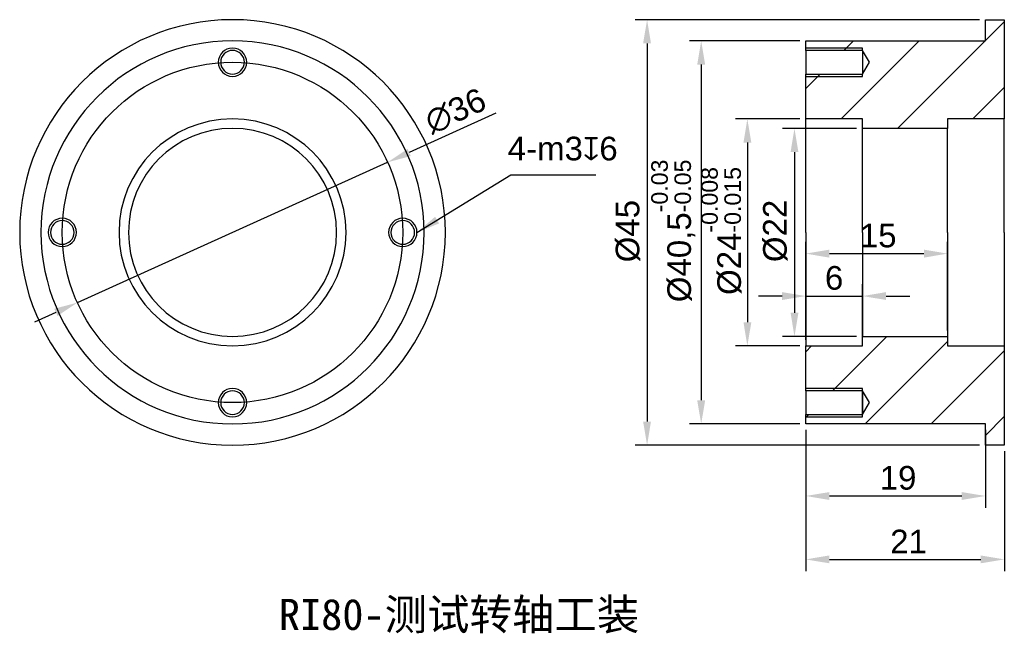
# Model space of a CAD drawing. Header units: millimetres. Extents: x 3173 to 3278, y 1031 to 1097.
import ezdxf
from ezdxf.lldxf.tags import DXFTag

# ---------------------------------------------------------------- set-up
doc = ezdxf.new("R2010")
doc.units = ezdxf.units.MM
doc.layers.add('标注', color=4, linetype='Continuous', lineweight=13)
doc.styles.get("Standard").update_dxf_attribs({"font": 'arial.ttf'})
doc.styles.add('宋体', font='SimSun.ttf')
tags = doc.linetypes.add('PHANTOM', pattern=[50.5, 18, -6.5, 6.5, -6.5, 6.5, -6.5]).pattern_tags.tags
tags[14:15] = [DXFTag(74, 4), DXFTag(75, 0), DXFTag(340, '0'), DXFTag(46, 0.0), DXFTag(50, 0.0), DXFTag(44, 0.0), DXFTag(45, 0.0)]
tags[12:13] = [DXFTag(74, 4), DXFTag(75, 0), DXFTag(340, '0'), DXFTag(46, 0.0), DXFTag(50, 0.0), DXFTag(44, 0.0), DXFTag(45, 0.0)]
tags[10:11] = [DXFTag(74, 4), DXFTag(75, 0), DXFTag(340, '0'), DXFTag(46, 0.0), DXFTag(50, 0.0), DXFTag(44, 0.0), DXFTag(45, 0.0)]
tags[8:9] = [DXFTag(74, 4), DXFTag(75, 0), DXFTag(340, '0'), DXFTag(46, 0.0), DXFTag(50, 0.0), DXFTag(44, 0.0), DXFTag(45, 0.0)]
tags[6:7] = [DXFTag(74, 4), DXFTag(75, 0), DXFTag(340, '0'), DXFTag(46, 0.0), DXFTag(50, 0.0), DXFTag(44, 0.0), DXFTag(45, 0.0)]
tags[4:5] = [DXFTag(74, 4), DXFTag(75, 0), DXFTag(340, '0'), DXFTag(46, 0.0), DXFTag(50, 0.0), DXFTag(44, 0.0), DXFTag(45, 0.0)]
doc.dimstyles.new('ISO-25', dxfattribs={"dimtxt": 2.5, "dimasz": 2.5, "dimexe": 1.25, "dimexo": 0.625, "dimtad": 1, "dimtxsty": 'Standard', "dimcen": 2.5, "dimadec": 0, "dimazin": 0, "dimtfac": 1, "dimtmove": 0, "dimatfit": 3, "dimfxl": 1, "dimarcsym": 0})
doc.dimstyles.new('ISO-25$0', dxfattribs={"dimtxt": 3.5, "dimasz": 2, "dimexe": 1, "dimexo": 1, "dimgap": 0.8, "dimtad": 1, "dimzin": 1, "dimdsep": 46, "dimtxsty": 'Standard', "dimcen": 0, "dimclrd": 256, "dimclre": 256, "dimclrt": 256, "dimadec": 0, "dimazin": 0, "dimtfac": 1, "dimtmove": 0, "dimatfit": 3, "dimfxl": 1, "dimlwd": -1, "dimarcsym": 0})

# ---------------------------------------------------------------- blocks, each defined once
blk = doc.blocks.new('*D2')
at = {"color": 0, "lineweight": -2, "transparency": 16777216}
for p, q in [((3256.59, 1053.14), (3256.59, 1044.89)), ((3275.59, 1053.14), (3275.59, 1044.89)), ((3259.09, 1046.14), (3273.09, 1046.14))]:
    blk.add_line(p, q, dxfattribs=at)
at = {"color": 0, "transparency": 16777216}
for points in [[(3259.09, 1046.55), (3259.09, 1045.72), (3256.59, 1046.14)], [(3273.09, 1046.55), (3273.09, 1045.72), (3275.59, 1046.14)]]:
    blk.add_solid(points, dxfattribs=at)
at = {"layer": 'Defpoints', "color": 0, "transparency": 16777216}
for p in [(3256.59, 1053.76), (3275.59, 1053.76), (3275.59, 1046.14)]:
    blk.add_point(p, dxfattribs=at)
at = {"color": 0, "transparency": 16777216, "insert": (3264.41, 1049.31), "char_height": 2.5, "attachment_point": 1}
blk.add_mtext('19', dxfattribs=at)
blk = doc.blocks.new('*D3')
at = {"color": 0, "lineweight": -2, "transparency": 16777216}
for p, q in [((3256.59, 1053.14), (3256.59, 1038.18)), ((3277.59, 1050.89), (3277.59, 1038.18)), ((3259.09, 1039.43), (3275.09, 1039.43))]:
    blk.add_line(p, q, dxfattribs=at)
at = {"color": 0, "transparency": 16777216}
for points in [[(3259.09, 1039.85), (3259.09, 1039.02), (3256.59, 1039.43)], [(3275.09, 1039.85), (3275.09, 1039.02), (3277.59, 1039.43)]]:
    blk.add_solid(points, dxfattribs=at)
at = {"layer": 'Defpoints', "color": 0, "transparency": 16777216}
for p in [(3256.59, 1053.76), (3277.59, 1051.51), (3277.59, 1039.43)]:
    blk.add_point(p, dxfattribs=at)
at = {"color": 0, "transparency": 16777216, "insert": (3265.52, 1042.57), "char_height": 2.5, "attachment_point": 1}
blk.add_mtext('21', dxfattribs=at)
blk = doc.blocks.new('*D4')
at = {"color": 0, "lineweight": -2, "transparency": 16777216}
for p, q in [((3255.96, 1086.01), (3249.17, 1086.01)), ((3250.42, 1083.51), (3250.42, 1064.51)), ((3255.96, 1062.01), (3249.17, 1062.01))]:
    blk.add_line(p, q, dxfattribs=at)
at = {"color": 0, "transparency": 16777216}
for points in [[(3250.01, 1083.51), (3250.84, 1083.51), (3250.42, 1086.01)], [(3250.01, 1064.51), (3250.84, 1064.51), (3250.42, 1062.01)]]:
    blk.add_solid(points, dxfattribs=at)
at = {"layer": 'Defpoints', "color": 0, "transparency": 16777216}
for p in [(3256.59, 1086.01), (3250.42, 1062.01), (3256.59, 1062.01)]:
    blk.add_point(p, dxfattribs=at)
at = {"color": 0, "transparency": 16777216, "insert": (3245.54, 1067.4), "char_height": 2.5, "attachment_point": 1, "rotation": 90}
blk.add_mtext('%%C24{\\H0.7x;\\S-0.008^ -0.015;}', dxfattribs=at)
blk = doc.blocks.new('*D5')
at = {"color": 0, "lineweight": -2, "transparency": 16777216}
for p, q in [((3261.96, 1085.01), (3254.15, 1085.01)), ((3255.4, 1082.51), (3255.4, 1065.51)), ((3261.96, 1063.01), (3254.15, 1063.01))]:
    blk.add_line(p, q, dxfattribs=at)
at = {"color": 0, "transparency": 16777216}
for points in [[(3254.99, 1082.51), (3255.82, 1082.51), (3255.4, 1085.01)], [(3254.99, 1065.51), (3255.82, 1065.51), (3255.4, 1063.01)]]:
    blk.add_solid(points, dxfattribs=at)
at = {"layer": 'Defpoints', "color": 0, "transparency": 16777216}
for p in [(3262.59, 1085.01), (3255.4, 1063.01), (3262.59, 1063.01)]:
    blk.add_point(p, dxfattribs=at)
at = {"color": 0, "transparency": 16777216, "insert": (3252.08, 1070.87), "char_height": 2.5, "attachment_point": 1, "rotation": 90}
blk.add_mtext('%%C22', dxfattribs=at)
blk = doc.blocks.new('*D6')
at = {"color": 0, "lineweight": -2, "transparency": 16777216}
for p, q in [((3274.96, 1096.51), (3238.57, 1096.51)), ((3239.82, 1094.01), (3239.82, 1054.01)), ((3274.96, 1051.51), (3238.57, 1051.51))]:
    blk.add_line(p, q, dxfattribs=at)
at = {"color": 0, "transparency": 16777216}
for points in [[(3239.4, 1094.01), (3240.23, 1094.01), (3239.82, 1096.51)], [(3239.4, 1054.01), (3240.23, 1054.01), (3239.82, 1051.51)]]:
    blk.add_solid(points, dxfattribs=at)
at = {"layer": 'Defpoints', "color": 0, "transparency": 16777216}
for p in [(3275.59, 1096.51), (3239.82, 1051.51), (3275.59, 1051.51)]:
    blk.add_point(p, dxfattribs=at)
at = {"color": 0, "transparency": 16777216, "insert": (3236.5, 1070.85), "char_height": 2.5, "attachment_point": 1, "rotation": 90}
blk.add_mtext('%%C45', dxfattribs=at)
blk = doc.blocks.new('*D7')
at = {"color": 0, "lineweight": -2, "transparency": 16777216}
for p, q in [((3255.96, 1094.26), (3244.29, 1094.26)), ((3245.54, 1091.76), (3245.54, 1056.26)), ((3255.96, 1053.76), (3244.29, 1053.76))]:
    blk.add_line(p, q, dxfattribs=at)
at = {"color": 0, "transparency": 16777216}
for points in [[(3245.12, 1091.76), (3245.96, 1091.76), (3245.54, 1094.26)], [(3245.12, 1056.26), (3245.96, 1056.26), (3245.54, 1053.76)]]:
    blk.add_solid(points, dxfattribs=at)
at = {"layer": 'Defpoints', "color": 0, "transparency": 16777216}
for p in [(3256.59, 1094.26), (3245.54, 1053.76), (3256.59, 1053.76)]:
    blk.add_point(p, dxfattribs=at)
at = {"color": 0, "transparency": 16777216, "insert": (3240.26, 1066.63), "char_height": 2.5, "attachment_point": 1, "rotation": 90}
blk.add_mtext('%%C40,5{\\H0.7x;\\S-0.03^ -0.05;}', dxfattribs=at)
blk = doc.blocks.new('*D8')
at = {"color": 0, "lineweight": -2, "transparency": 16777216}
for p, q in [((3256.59, 1062.64), (3256.59, 1068.53)), ((3262.59, 1062.64), (3262.59, 1068.53)), ((3254.09, 1067.28), (3251.59, 1067.28)), ((3256.59, 1067.28), (3262.59, 1067.28)), ((3265.09, 1067.28), (3267.59, 1067.28))]:
    blk.add_line(p, q, dxfattribs=at)
at = {"color": 0, "transparency": 16777216}
for points in [[(3254.09, 1067.7), (3254.09, 1066.87), (3256.59, 1067.28)], [(3265.09, 1067.7), (3265.09, 1066.87), (3262.59, 1067.28)]]:
    blk.add_solid(points, dxfattribs=at)
at = {"layer": 'Defpoints', "color": 0, "transparency": 16777216}
for p in [(3262.59, 1067.28), (3256.59, 1062.01), (3262.59, 1062.01)]:
    blk.add_point(p, dxfattribs=at)
at = {"color": 0, "transparency": 16777216, "insert": (3259.59, 1069.19), "char_height": 2.5, "attachment_point": 5}
blk.add_mtext('6', dxfattribs=at)
blk = doc.blocks.new('*D9')
at = {"color": 0, "lineweight": -2, "transparency": 16777216}
for p, q in [((3256.59, 1062.64), (3256.59, 1073.02)), ((3271.59, 1063.64), (3271.59, 1073.02)), ((3259.09, 1071.77), (3269.09, 1071.77))]:
    blk.add_line(p, q, dxfattribs=at)
at = {"color": 0, "transparency": 16777216}
for points in [[(3259.09, 1072.19), (3259.09, 1071.35), (3256.59, 1071.77)], [(3269.09, 1072.19), (3269.09, 1071.35), (3271.59, 1071.77)]]:
    blk.add_solid(points, dxfattribs=at)
at = {"layer": 'Defpoints', "color": 0, "transparency": 16777216}
for p in [(3271.59, 1071.77), (3271.59, 1063.01), (3256.59, 1062.01)]:
    blk.add_point(p, dxfattribs=at)
at = {"color": 0, "transparency": 16777216, "insert": (3264.25, 1073.67), "char_height": 2.5, "attachment_point": 5}
blk.add_mtext('15', dxfattribs=at)
blk = doc.blocks.new('*D10')
at = {"color": 0, "lineweight": -2, "transparency": 16777216}
for p, q in [((3223.82, 1086.61), (3214.67, 1082.46)), ((3179.59, 1066.59), (3212.39, 1081.43)), ((3177.31, 1065.56), (3175.04, 1064.53))]:
    blk.add_line(p, q, dxfattribs=at)
at = {"color": 0, "transparency": 16777216}
for points in [[(3214.5, 1082.84), (3214.84, 1082.09), (3212.39, 1081.43)], [(3177.14, 1065.94), (3177.49, 1065.18), (3179.59, 1066.59)]]:
    blk.add_solid(points, dxfattribs=at)
at = {"layer": 'Defpoints', "color": 0, "transparency": 16777216}
for p in [(3212.39, 1081.43), (3179.59, 1066.59)]:
    blk.add_point(p, dxfattribs=at)
at = {"color": 0, "transparency": 16777216, "insert": (3219.57, 1086.85), "char_height": 2.5, "attachment_point": 5, "rotation": 24.349}
blk.add_mtext('∅36', dxfattribs=at)

msp = doc.modelspace()

# ---------------------------------------------------------------- hatches: boundary and pattern name
h = msp.add_hatch()
h.set_pattern_fill('ANSI31', color=256, scale=1.55, style=0)
h.set_pattern_definition([(45, (3116.583, 963.1374), (-3.47985, 3.47985), [])])
h.paths.add_polyline_path([(3262.586, 1090.763), (3263.337, 1092.013), (3262.586, 1093.263), (3256.586, 1093.263), (3256.586, 1094.263), (3275.586, 1094.263), (3275.586, 1096.513), (3277.586, 1096.513), (3277.586, 1086.013), (3271.586, 1086.013), (3271.586, 1085.013), (3262.586, 1085.013), (3262.586, 1086.013), (3256.586, 1086.013), (3256.586, 1090.763)], flags=0)
h.paths.add_polyline_path([(3262.586, 1054.763), (3263.337, 1056.013), (3262.586, 1057.263), (3256.586, 1057.263), (3256.586, 1062.013), (3262.586, 1062.013), (3262.586, 1063.013), (3271.586, 1063.013), (3271.586, 1062.013), (3277.586, 1062.013), (3277.586, 1051.513), (3275.586, 1051.513), (3275.586, 1053.763), (3256.586, 1053.763), (3256.586, 1054.763)], flags=0)

# ---------------------------------------------------------------- linework, layer by layer
for p, q in [((3275.586, 1094.263), (3275.586, 1096.513)), ((3275.586, 1096.513), (3277.586, 1096.513)), ((3277.586, 1096.513), (3277.586, 1086.013)), ((3256.586, 1093.263), (3256.586, 1094.263)), ((3256.586, 1094.263), (3275.586, 1094.263)), ((3262.586, 1093.513), (3256.586, 1093.513)), ((3256.586, 1093.263), (3256.586, 1090.763)), ((3262.586, 1093.263), (3256.586, 1093.263)), ((3262.586, 1093.263), (3262.586, 1093.513)), ((3262.586, 1093.263), (3262.586, 1090.763)), ((3262.586, 1093.263), (3262.586, 1090.763)), ((3263.337, 1092.013), (3262.586, 1093.263)), ((3262.586, 1090.763), (3263.337, 1092.013)), ((3256.586, 1086.013), (3256.586, 1090.763)), ((3256.586, 1090.763), (3262.586, 1090.763)), ((3256.586, 1090.513), (3262.586, 1090.513)), ((3262.586, 1090.513), (3262.586, 1090.763)), ((3256.586, 1074.013), (3256.586, 1086.013)), ((3262.586, 1086.013), (3256.586, 1086.013)), ((3262.586, 1085.013), (3262.586, 1086.013)), ((3277.586, 1086.013), (3271.586, 1086.013)), ((3271.586, 1086.013), (3271.586, 1085.013)), ((3277.586, 1074.013), (3277.586, 1086.013)), ((3262.586, 1074.013), (3262.586, 1085.013)), ((3271.586, 1085.013), (3262.586, 1085.013)), ((3271.586, 1074.013), (3271.586, 1085.013)), ((3256.586, 1074.013), (3256.586, 1062.013)), ((3262.586, 1074.013), (3262.586, 1063.013)), ((3271.586, 1074.013), (3271.586, 1063.013)), ((3277.586, 1074.013), (3277.586, 1062.013)), ((3262.586, 1062.013), (3262.586, 1063.013)), ((3262.586, 1063.013), (3271.586, 1063.013)), ((3271.586, 1063.013), (3271.586, 1062.013)), ((3256.586, 1062.013), (3262.586, 1062.013)), ((3256.586, 1057.263), (3256.586, 1062.013)), ((3271.586, 1062.013), (3277.586, 1062.013)), ((3277.586, 1062.013), (3277.586, 1051.513)), ((3262.586, 1057.513), (3256.586, 1057.513)), ((3256.586, 1057.263), (3256.586, 1054.763)), ((3262.586, 1057.263), (3256.586, 1057.263)), ((3262.586, 1057.263), (3262.586, 1057.513)), ((3262.586, 1054.763), (3262.586, 1057.263)), ((3262.586, 1057.263), (3262.586, 1054.763)), ((3263.337, 1056.013), (3262.586, 1057.263)), ((3262.586, 1054.763), (3263.337, 1056.013)), ((3256.586, 1054.763), (3262.586, 1054.763)), ((3256.586, 1053.763), (3256.586, 1054.763)), ((3256.586, 1054.513), (3262.586, 1054.513)), ((3262.586, 1054.513), (3262.586, 1054.763)), ((3275.586, 1053.763), (3256.586, 1053.763)), ((3275.586, 1051.513), (3275.586, 1053.763)), ((3277.586, 1051.513), (3275.586, 1051.513))]:
    msp.add_line(p, q)
at = {"color": 1, "linetype": 'PHANTOM'}
msp.add_circle((3195.99, 1074.013), 18, dxfattribs=at)
for centre, radius, start, end in [((3195.99, 1074.013), 22.5, 0, 180), ((3195.99, 1074.013), 20.25, 0, 180), ((3195.99, 1092.013), 1.5, 90, 270), ((3195.99, 1092.013), 1.25, 90, 270), ((3195.99, 1092.013), 1.5, 270, 90), ((3195.99, 1092.013), 1.25, 270, 90), ((3195.99, 1074.013), 12, 0, 180), ((3195.99, 1074.013), 11, 0, 180), ((3177.99, 1074.013), 1.5, 0, 180), ((3213.99, 1074.013), 1.5, 0, 180), ((3177.99, 1074.013), 1.25, 0, 180), ((3213.99, 1074.013), 1.25, 0, 180), ((3195.99, 1074.013), 22.5, 180, 0), ((3195.99, 1074.013), 20.25, 180, 0), ((3177.99, 1074.013), 1.5, 180, 0), ((3177.99, 1074.013), 1.25, 180, 0), ((3195.99, 1074.013), 12, 180, 0), ((3195.99, 1074.013), 11, 180, 0), ((3213.99, 1074.013), 1.5, 180, 0), ((3213.99, 1074.013), 1.25, 180, 0), ((3195.99, 1056.013), 1.5, 90, 270), ((3195.99, 1056.013), 1.25, 90, 270), ((3195.99, 1056.013), 1.5, 270, 90), ((3195.99, 1056.013), 1.25, 270, 90)]:
    msp.add_arc(centre, radius, start, end)

# ---------------------------------------------------------------- texts
at = {"insert": (3225.083, 1084.136), "char_height": 2.5, "attachment_point": 1}
msp.add_mtext_dynamic_manual_height_columns('4-m3{\\fGENISO|b0|i0|c134|p2;↧\\fArial|b0|i0|c134|p34;6}', width=17.77623, gutter_width=12.5, heights=[-2.555], dxfattribs=at)
at = {"layer": '标注', "linetype": 'Continuous', "lineweight": 25, "insert": (3219.94, 1033.425), "char_height": 3.28966, "width": 109.61548, "attachment_point": 5, "style": '宋体'}
msp.add_mtext('{\\C0;RI80-测试转轴工装}', dxfattribs=at)

# ---------------------------------------------------------------- dimensions: what is measured, and where the dimension line sits
for base, p1, p2, text, picture, middle in [((3239.815, 1051.513), (3275.586, 1096.513), (3275.586, 1051.513), '%%C<>', '*D6', (3239.815, 1074.013)), ((3245.54, 1053.763), (3256.586, 1094.263), (3256.586, 1053.763), '%%C<>{\\H0.7x;\\S-0.03^ -0.05;}', '*D7', (3245.54, 1074.013)), ((3250.423, 1062.013), (3256.586, 1086.013), (3256.586, 1062.013), '%%C<>{\\H0.7x;\\S-0.008^ -0.015;}', '*D4', (3250.423, 1074.013)), ((3255.402, 1063.013), (3262.586, 1085.013), (3262.586, 1063.013), '%%C<>', '*D5', (3255.402, 1074.013))]:
    dim = msp.add_linear_dim(base=base, p1=p1, p2=p2, angle=90, text=text, dimstyle='ISO-25$0', override={"dimtxt": 2.5, "dimasz": 2.5, "dimexe": 1.25, "dimexo": 0.625, "dimgap": 0.625, "dimzin": 8, "dimdsep": 44, "dimcen": 2.5, "dimclrd": 0, "dimclre": 0, "dimclrt": 0, "dimlwd": 65534})
    dim.commit()
    dim.dimension.update_dxf_attribs({"geometry": picture, "text_midpoint": middle, "dimtype": 160})
dim = msp.add_diameter_dim_2p(p1=(3179.591, 1066.591), p2=(3212.389, 1081.434), dimstyle='ISO-25')
dim.commit()
dim.dimension.update_dxf_attribs({"geometry": '*D10', "text_midpoint": (3219.571, 1086.848)})
for base, p1, p2, picture, middle in [((3271.586, 1071.771), (3256.586, 1062.013), (3271.586, 1063.013), '*D9', (3264.249, 1071.771)), ((3262.586, 1067.284), (3256.586, 1062.013), (3262.586, 1062.013), '*D8', (3259.586, 1067.284)), ((3275.586, 1046.137), (3256.586, 1053.763), (3275.586, 1053.763), '*D2', (3266.086, 1046.137)), ((3277.586, 1039.432), (3256.586, 1053.763), (3277.586, 1051.513), '*D3', (3267.086, 1039.432))]:
    dim = msp.add_linear_dim(base=base, p1=p1, p2=p2, dimstyle='ISO-25$0', override={"dimtxt": 2.5, "dimasz": 2.5, "dimexe": 1.25, "dimexo": 0.625, "dimgap": 0.625, "dimzin": 8, "dimdsep": 44, "dimcen": 2.5, "dimclrd": 0, "dimclre": 0, "dimclrt": 0, "dimlwd": 65534})
    dim.commit()
    dim.dimension.update_dxf_attribs({"geometry": picture, "text_midpoint": middle, "dimtype": 160})

# ---------------------------------------------------------------- leaders
msp.add_leader([(3215.49, 1074.013), (3225.43, 1080.094), (3234.398, 1080.094)], dimstyle='ISO-25', override={"dimgap": 0.625, "dimtad": 0})

doc.saveas('drawing.dxf')
